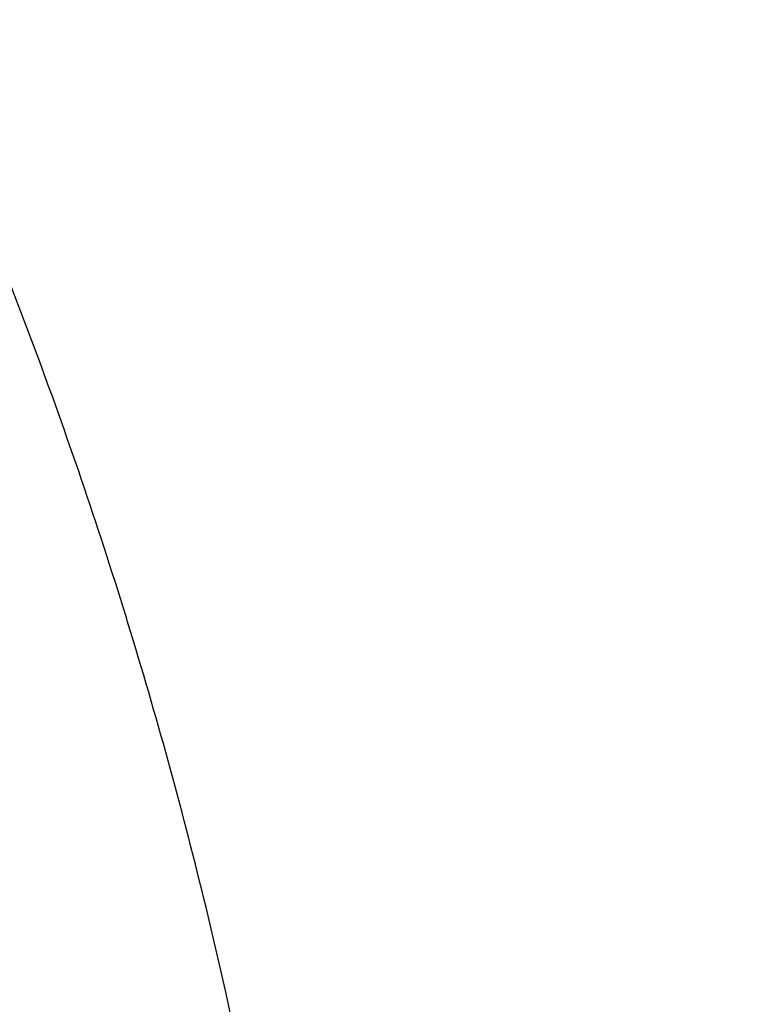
# Model space of a CAD drawing. Header units: millimetres. Extents: x 0 to 420, y 0 to 297.
# Tile 25 of 108: x 81 to 86, y 51 to 58. Entities that reach past the tile are written whole.
import ezdxf

# ---------------------------------------------------------------- set-up
doc = ezdxf.new("R2010")
doc.units = ezdxf.units.MM
doc.header["$LTSCALE"] = 23.1
doc.layers.add('NOS-TELESO', color=7, linetype='CONTINUOUS')

msp = doc.modelspace()

# ---------------------------------------------------------------- linework, layer by layer
at = {"layer": 'NOS-TELESO', "color": 7, "linetype": 'Continuous'}
for points, knots in [([(78.50593, 25.02644), (79.07639, 25.31408), (80.19491, 25.93738), (81.79138, 27.00873), (83.29908, 28.21131), (84.70984, 29.53862), (86.01629, 30.98372), (87.61549, 33.06424), (89.32005, 35.92776), (90.84031, 39.68126), (91.8147, 43.6877), (92.15407, 47.15417), (92.14239, 49.96838), (91.93925, 52.81538), (91.32679, 56.36668), (90.25621, 59.82286), (89.13632, 62.49955), (87.84607, 65.10305), (85.93019, 68.18772), (83.19097, 71.54597), (80.0682, 74.49094), (76.62793, 76.95979), (74.14584, 78.26606), (72.87669, 78.82122)], [0, 0, 0, 0, 0.0288245, 0.0576937, 0.086651, 0.1157377, 0.1449917, 0.174447, 0.2340269, 0.2946883, 0.3564983, 0.4194267, 0.4512941, 0.4833892, 0.5481171, 0.6133907, 0.6461577, 0.6789486, 0.7444114, 0.8095045, 0.8739458, 0.9375005, 1, 1, 1, 1]), ([(75.91637, 73.17248), (76.90897, 72.39887), (78.81253, 70.72231), (81.36412, 67.88287), (83.58909, 64.74931), (85.45032, 61.37379), (86.91732, 57.81184), (87.96581, 54.12217), (88.57833, 50.36555), (88.74449, 46.60385), (88.4611, 42.89915), (87.7323, 39.31268), (86.56948, 35.90397), (84.99118, 32.72985), (83.02299, 29.84365), (80.69696, 27.29403), (78.05254, 25.12482), (76.10325, 23.95496), (75.095, 23.44658)], [0, 0, 0, 0, 0.0643064, 0.1292626, 0.1946579, 0.2602567, 0.3258125, 0.3910806, 0.4558329, 0.5198701, 0.5830345, 0.6452209, 0.7063856, 0.7665517, 0.8258117, 0.8843232, 0.9423007, 1, 1, 1, 1]), ([(85.38419, 33.272), (85.78454, 33.99552), (86.52061, 35.49038), (87.41633, 37.8382), (88.1031, 40.28594), (88.73584, 43.67133), (88.97242, 48.05151), (88.37415, 53.33921), (86.91727, 58.52201), (84.64855, 63.43415), (81.64198, 67.91813), (79.18938, 70.5471), (77.87181, 71.74414)], [0, 0, 0, 0, 0.0588913, 0.1184612, 0.1787296, 0.2396936, 0.3634753, 0.4894892, 0.6170402, 0.7452629, 0.8732193, 1, 1, 1, 1]), ([(69.6667, 20.56954), (70.6927, 21.08687), (72.67549, 22.27949), (75.36065, 24.49534), (77.71627, 27.10237), (79.70133, 30.05458), (81.28268, 33.30082), (82.43402, 36.78511), (83.13655, 40.44779), (83.37903, 44.22655), (83.158, 48.05697), (82.5919, 51.23275), (81.91593, 53.73676), (81.09143, 56.21162), (79.79314, 59.21436), (77.83503, 62.61183), (75.50788, 65.75048), (72.85165, 68.57633), (70.87735, 70.23122), (69.84997, 70.99042)], [0, 0, 0, 0, 0.0576824, 0.1156503, 0.1741656, 0.2334465, 0.2936522, 0.3548731, 0.4171279, 0.480366, 0.5444734, 0.609283, 0.6419008, 0.6746131, 0.7401712, 0.8057329, 0.8710456, 0.9358713, 1, 1, 1, 1])]:
    msp.add_open_spline(points, degree=3, knots=knots, dxfattribs=at)

doc.saveas('drawing.dxf')
